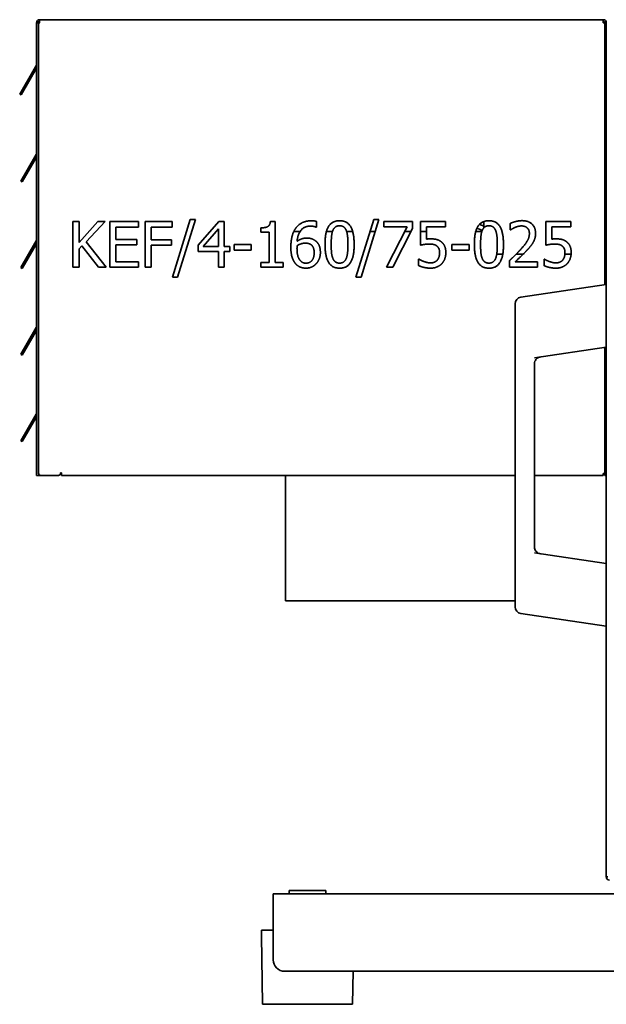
# Model space of a CAD drawing. Header units: millimetres. Extents: x 630 to 1141, y 461 to 937.
# Tile 1 of 3: x 630 to 887, y 461 to 893. Entities that reach past the tile are written whole.
import ezdxf

# ---------------------------------------------------------------- set-up
doc = ezdxf.new("R2010")
doc.units = ezdxf.units.MM
doc.header["$LTSCALE"] = 4
doc.layers.add('Krawędzie widoczne(ISO)', color=7, linetype='Continuous', lineweight=35, true_color=0x262659)

msp = doc.modelspace()

# ---------------------------------------------------------------- linework, layer by layer
at = {"layer": 'Krawędzie widoczne(ISO)'}
for p, q in [((638.36, 891.94), (636.96, 891.94)), ((636.96, 693.34), (636.96, 891.94)), ((637.87, 694.34), (637.87, 891.44)), ((638.36, 893.34), (885.56, 893.34)), ((638.36, 891.94), (638.36, 893.34)), ((885.56, 893.34), (885.56, 891.94)), ((886.26, 891.94), (885.56, 891.94)), ((886.96, 891.94), (886.26, 891.94)), ((886.26, 879.94), (886.26, 891.94)), ((886.96, 891.94), (886.96, 891.37)), ((886.96, 517.17), (886.96, 891.37)), ((886.26, 777.06), (886.26, 879.94)), ((636.5, 872.61), (636.87, 873.25)), ((636.5, 872.61), (629.6, 860.66)), ((630.21, 860.31), (636.96, 872.01)), ((629.6, 860.66), (630.21, 860.31)), ((636.87, 834.25), (630.1, 822.53)), ((630.71, 822.18), (636.96, 833.01)), ((630.1, 822.53), (630.71, 822.18)), ((652.98, 804.72), (655.64, 804.72)), ((652.98, 784.72), (652.98, 804.72)), ((655.64, 795.54), (663.84, 804.72)), ((655.64, 804.72), (655.64, 795.54)), ((667.08, 804.72), (658.8, 795.79)), ((663.84, 804.72), (667.08, 804.72)), ((669.16, 784.72), (669.16, 804.72)), ((669.16, 804.72), (681.67, 804.72)), ((681.67, 804.72), (681.67, 802.36)), ((684.59, 804.72), (696.55, 804.72)), ((684.59, 784.72), (684.59, 804.72)), ((696.55, 804.72), (696.55, 802.36)), ((696.58, 780.38), (704.37, 805.62)), ((706.68, 805.62), (698.85, 780.38)), ((704.37, 805.62), (706.68, 805.62)), ((707.96, 794.42), (716.9, 804.72)), ((716.9, 804.72), (719.37, 804.72)), ((719.37, 804.72), (719.37, 793.75)), ((739.58, 804.79), (741.65, 804.79)), ((741.65, 804.79), (741.65, 786.77)), ((759.79, 804.82), (759.79, 802.25)), ((777.11, 780.38), (784.91, 805.62)), ((787.21, 805.62), (779.38, 780.38)), ((784.91, 805.62), (787.21, 805.62)), ((789.29, 804.72), (801.98, 804.72)), ((789.29, 802.37), (789.29, 804.72)), ((801.98, 804.72), (801.98, 801.73)), ((805.46, 804.72), (816.43, 804.72)), ((805.46, 794.42), (805.46, 804.72)), ((816.43, 804.72), (816.43, 802.37)), ((833.16, 801.94), (833.16, 804.74)), ((844.84, 801.09), (844.84, 803.95)), ((860.47, 804.72), (871.44, 804.72)), ((860.47, 794.42), (860.47, 804.72)), ((871.44, 804.72), (871.44, 802.37)), ((671.81, 802.36), (671.81, 796.88)), ((681.67, 802.36), (671.81, 802.36)), ((696.55, 802.36), (687.24, 802.36)), ((687.24, 802.36), (687.24, 796.72)), ((716.79, 801.56), (710.06, 793.75)), ((716.79, 793.75), (716.79, 801.56)), ((735.44, 800.17), (735.44, 802)), ((739.07, 800.17), (735.44, 800.17)), ((739.07, 786.77), (739.07, 800.17)), ((752.56, 800.34), (749.84, 800.34)), ((759.79, 802.25), (759.67, 802.25)), ((766.8, 800.34), (764.16, 800.34)), ((775.7, 800.34), (773.06, 800.34)), ((785.57, 800.34), (783.28, 800.34)), ((799.61, 802.37), (789.29, 802.37)), ((790.47, 784.72), (799.61, 802.37)), ((801.98, 801.73), (793.32, 784.72)), ((801.27, 800.34), (798.55, 800.34)), ((808.04, 800.34), (805.46, 800.34)), ((808.04, 802.37), (808.04, 797.04)), ((816.43, 802.37), (808.04, 802.37)), ((832.33, 800.34), (829.68, 800.34)), ((844.99, 801.09), (844.84, 801.09)), ((863.05, 802.37), (863.05, 797.04)), ((871.44, 802.37), (863.05, 802.37)), ((636.87, 796.25), (630.1, 784.53)), ((630.71, 784.18), (636.96, 795.01)), ((658.8, 795.79), (667.57, 784.72)), ((671.81, 796.88), (681, 796.88)), ((681, 796.88), (681, 794.51)), ((687.24, 796.72), (696.16, 796.72)), ((696.16, 796.72), (696.16, 794.35)), ((656.81, 794.03), (655.64, 792.72)), ((655.64, 792.72), (655.64, 784.72)), ((664.12, 784.72), (656.81, 794.03)), ((671.81, 794.51), (671.81, 787.09)), ((681, 794.51), (671.81, 794.51)), ((687.24, 794.35), (687.24, 784.72)), ((696.16, 794.35), (687.24, 794.35)), ((707.96, 791.6), (707.96, 794.42)), ((716.79, 791.6), (707.96, 791.6)), ((710.06, 793.75), (716.79, 793.75)), ((716.79, 784.72), (716.79, 791.6)), ((719.37, 793.75), (721.75, 793.75)), ((719.37, 791.6), (719.37, 784.72)), ((721.75, 791.6), (719.37, 791.6)), ((721.75, 793.75), (721.75, 791.6)), ((723.65, 794.69), (731.21, 794.69)), ((723.65, 792.26), (723.65, 794.69)), ((731.21, 792.26), (723.65, 792.26)), ((731.21, 794.69), (731.21, 792.26)), ((819.19, 794.69), (826.76, 794.69)), ((819.19, 792.26), (819.19, 794.69)), ((826.76, 792.26), (819.19, 792.26)), ((826.76, 794.69), (826.76, 792.26)), ((671.81, 787.09), (681.67, 787.09)), ((681.67, 787.09), (681.67, 784.72)), ((735.44, 786.77), (739.07, 786.77)), ((735.44, 784.72), (735.44, 786.77)), ((741.65, 786.77), (745.2, 786.77)), ((745.2, 786.77), (745.2, 784.72)), ((804.63, 788.27), (804.83, 788.27)), ((804.63, 785.44), (804.63, 788.27)), ((841.55, 790.49), (838.89, 790.49)), ((844.42, 784.72), (844.42, 787.56)), ((846.94, 787.04), (856.76, 787.04)), ((850.55, 790.49), (847.46, 790.49)), ((856.76, 787.04), (856.76, 784.72)), ((859.64, 788.27), (859.84, 788.27)), ((859.64, 785.44), (859.64, 788.27)), ((871.53, 790.49), (868.81, 790.49)), ((630.1, 784.53), (630.71, 784.18)), ((655.64, 784.72), (652.98, 784.72)), ((667.57, 784.72), (664.12, 784.72)), ((681.67, 784.72), (669.16, 784.72)), ((687.24, 784.72), (684.59, 784.72)), ((719.37, 784.72), (716.79, 784.72)), ((745.2, 784.72), (735.44, 784.72)), ((793.32, 784.72), (790.47, 784.72)), ((856.76, 784.72), (844.42, 784.72)), ((698.85, 780.38), (696.58, 780.38)), ((779.38, 780.38), (777.11, 780.38)), ((886.96, 777.17), (849.52, 771.57)), ((846.96, 768.61), (846.96, 635.73)), ((636.87, 758.25), (630.1, 746.53)), ((630.71, 746.18), (636.96, 757.01)), ((855.48, 744.96), (886.96, 749.67)), ((886.26, 705.34), (886.26, 749.56)), ((630.1, 746.53), (630.71, 746.18)), ((855.48, 744.96), (855.48, 744.96)), ((855.46, 742.38), (855.46, 742.38)), ((855.46, 742.38), (855.46, 661.96)), ((636.87, 720.25), (630.1, 708.53)), ((630.71, 708.18), (636.96, 719.01)), ((630.1, 708.53), (630.71, 708.18)), ((886.26, 693.34), (886.26, 705.34)), ((636.96, 693.34), (638.36, 693.34)), ((638.87, 693.34), (638.36, 693.34)), ((646.57, 693.34), (638.87, 693.34)), ((647.57, 694.34), (647.57, 694.56)), ((647.57, 694.56), (647.87, 694.56)), ((647.87, 694.56), (647.87, 694.21)), ((647.87, 693.34), (647.87, 694.21)), ((846.96, 693.34), (647.87, 693.34)), ((746.16, 693.34), (746.16, 638.34)), ((885.56, 693.34), (855.46, 693.34)), ((885.56, 694.21), (886.26, 694.21)), ((885.56, 694.21), (885.56, 693.34)), ((886.26, 693.34), (886.96, 693.34)), ((886.96, 654.67), (855.48, 659.37)), ((846.96, 638.34), (746.16, 638.34)), ((849.52, 632.77), (886.96, 627.17)), ((886.96, 517.17), (887.66, 517.17)), ((747.86, 511.27), (763.86, 511.27)), ((747.86, 511.27), (747.86, 509.77)), ((763.86, 511.27), (763.86, 509.77)), ((740.86, 509.77), (740.86, 503.77)), ((740.86, 509.77), (946.86, 509.77)), ((740.86, 480.77), (740.86, 503.77)), ((735.66, 493.77), (740.86, 493.77)), ((735.66, 491.27), (735.66, 493.77)), ((736.06, 461.27), (735.66, 491.27)), ((1125.86, 475.77), (745.86, 475.77)), ((775.66, 461.27), (775.85, 475.77)), ((775.66, 461.27), (736.06, 461.27))]:
    msp.add_line(p, q, dxfattribs=at)
for centre, radius, start, end in [((638.36, 891.94), 1.4, 90, 180), ((638.36, 891.94), 0.7, 90, 180), ((638.37, 891.44), 0.5, 91.3904, 180), ((885.56, 891.94), 1.4, 0, 90), ((885.56, 891.94), 0.7, 0, 90), ((636.26, 873.6), 0.7, 330, 0), ((636.26, 834.6), 0.7, 345, 0), ((828.46, 793.94), 8, 59.6125, 77.6104), ((828.46, 793.94), 10, 61.9657, 73.3695), ((636.26, 796.6), 0.7, 345, 0), ((849.96, 768.61), 3, 98.5, 180), ((636.26, 758.6), 0.7, 345, 0), ((636.26, 720.6), 0.7, 345, 0), ((638.87, 694.34), 1, 180, 270), ((646.57, 694.34), 1, 270, 0), ((849.96, 635.73), 3, 180, 261.5), ((888.36, 517.17), 1.4, 180, 270), ((745.86, 480.77), 5, 180, 270)]:
    msp.add_arc(centre, radius, start, end, dxfattribs=at)
for centre in [(636.27, 834.6), (636.27, 796.6), (636.27, 758.6), (636.27, 720.6)]:
    msp.add_ellipse(centre, major_axis=(0.181, 0.672), ratio=0.994403, start_param=4.44972, end_param=4.712938, dxfattribs=at)
for points, degree in [([(735.44, 802), (737.5, 802), (739.45, 803.17), (739.58, 804.79)], 2), ([(750.74, 801.87), (751.83, 803.4), (755.27, 805.1), (757.52, 805.1)], 2), ([(757.52, 805.1), (758.18, 805.1), (759.35, 804.97), (759.79, 804.82)], 2), ([(763.55, 794.71), (763.55, 800.12), (766.68, 805.13), (769.95, 805.13)], 2), ([(769.95, 805.13), (773.24, 805.13), (776.34, 799.94), (776.34, 794.72)], 2), ([(829.07, 794.71), (829.07, 800.12), (832.2, 805.13), (835.48, 805.13)], 2), ([(835.48, 805.13), (838.77, 805.13), (841.86, 799.94), (841.86, 794.72)], 2), ([(844.84, 803.95), (845.67, 804.35), (848.64, 805.15), (849.97, 805.15)], 2), ([(849.97, 805.15), (852.77, 805.15), (855.93, 802.18), (855.93, 799.65)], 2), ([(748.56, 793.51), (748.56, 796.12), (749.63, 800.32), (750.74, 801.87)], 2), ([(757.16, 802.78), (754.67, 802.78), (751.6, 799.41), (751.31, 796.1)], 2), ([(759.67, 802.25), (759.3, 802.44), (757.94, 802.78), (757.16, 802.78)], 2), ([(766.97, 800.8), (766.56, 799.78), (766.27, 796.67), (766.27, 794.71)], 2), ([(769.95, 802.91), (768.83, 802.91), (767.39, 801.86), (766.97, 800.8)], 2), ([(772.88, 800.83), (772.48, 801.86), (771.07, 802.91), (769.95, 802.91)], 2), ([(773.61, 794.72), (773.61, 796.78), (773.29, 799.81), (772.88, 800.83)], 2), ([(832.49, 800.8), (832.09, 799.78), (831.8, 796.67), (831.8, 794.71)], 2), ([(835.48, 802.91), (834.36, 802.91), (832.92, 801.86), (832.49, 800.8)], 2), ([(838.41, 800.83), (838, 801.86), (836.59, 802.91), (835.48, 802.91)], 2), ([(839.14, 794.72), (839.14, 796.78), (838.82, 799.81), (838.41, 800.83)], 2), ([(846.94, 802.2), (846.37, 801.97), (845.31, 801.32), (844.99, 801.09)], 2), ([(849.77, 802.83), (849.06, 802.83), (847.6, 802.47), (846.94, 802.2)], 2), ([(849.25, 792.37), (851.54, 794.89), (853.21, 797.9), (853.21, 799.51)], 2), ([(852.22, 802.02), (851.75, 802.42), (850.52, 802.83), (849.77, 802.83)], 2), ([(853.21, 799.51), (853.21, 800.35), (852.69, 801.61), (852.22, 802.02)], 2), ([(855.93, 799.65), (855.93, 798.47), (855.38, 796.49), (854.89, 795.65)], 2), ([(751.31, 796.1), (752.27, 796.77), (754.28, 797.5), (755.48, 797.5)], 2), ([(754.88, 795.28), (753.94, 795.28), (752.17, 794.71), (751.31, 794.17)], 2), ([(757.44, 794.58), (756.9, 795), (755.57, 795.28), (754.88, 795.28)], 2), ([(755.48, 797.5), (756.64, 797.5), (758.39, 797.03), (759.35, 796.31)], 2), ([(759.35, 796.31), (760.45, 795.49), (761.52, 792.93), (761.52, 791.21)], 2), ([(808.04, 797.04), (808.52, 797.11), (809.46, 797.16), (809.85, 797.16)], 2), ([(809.85, 797.16), (811.39, 797.16), (813.52, 796.65), (814.49, 795.91)], 2), ([(814.49, 795.91), (815.48, 795.16), (816.55, 792.89), (816.55, 791.08)], 2), ([(854.89, 795.65), (854.41, 794.77), (853, 793.06), (852.22, 792.23)], 2), ([(863.05, 797.04), (863.53, 797.11), (864.47, 797.16), (864.86, 797.16)], 2), ([(864.86, 797.16), (866.4, 797.16), (868.52, 796.65), (869.5, 795.91)], 2), ([(869.5, 795.91), (870.48, 795.16), (871.55, 792.89), (871.55, 791.08)], 2), ([(750.76, 786.12), (749.72, 787.2), (748.56, 790.85), (748.56, 793.51)], 2), ([(751.31, 794.17), (751.29, 793.88), (751.26, 793.33), (751.26, 792.91)], 2), ([(751.26, 792.91), (751.26, 790.83), (752.07, 788.29), (752.69, 787.63)], 2), ([(755.18, 786.49), (756.81, 786.49), (758.8, 788.79), (758.8, 791.09)], 2), ([(758.8, 791.09), (758.8, 792.33), (758.15, 794), (757.44, 794.58)], 2), ([(761.52, 791.21), (761.52, 789.67), (760.5, 787.06), (759.64, 786.18)], 2), ([(769.95, 784.3), (766.64, 784.3), (763.55, 789.44), (763.55, 794.71)], 2), ([(766.27, 794.71), (766.27, 792.6), (766.53, 789.78), (766.95, 788.68)], 2), ([(776.34, 794.72), (776.34, 789.34), (773.21, 784.3), (769.95, 784.3)], 2), ([(772.9, 788.63), (773.29, 789.62), (773.61, 792.67), (773.61, 794.72)], 2), ([(809.41, 794.9), (808.31, 794.9), (806.12, 794.56), (805.46, 794.42)], 2), ([(812.69, 793.98), (812.12, 794.48), (810.44, 794.9), (809.41, 794.9)], 2), ([(813.82, 791.09), (813.82, 792.16), (813.24, 793.53), (812.69, 793.98)], 2), ([(812.8, 787.84), (813.3, 788.44), (813.82, 790.02), (813.82, 791.09)], 2), ([(816.55, 791.08), (816.55, 789.64), (815.62, 787.17), (814.78, 786.26)], 2), ([(835.48, 784.3), (832.17, 784.3), (829.07, 789.44), (829.07, 794.71)], 2), ([(831.8, 794.71), (831.8, 792.6), (832.06, 789.78), (832.48, 788.68)], 2), ([(841.86, 794.72), (841.86, 789.34), (838.73, 784.3), (835.48, 784.3)], 2), ([(838.43, 788.63), (838.82, 789.62), (839.14, 792.67), (839.14, 794.72)], 2), ([(844.42, 787.56), (845.75, 788.81), (848.12, 791.13), (849.25, 792.37)], 2), ([(852.22, 792.23), (850.95, 790.85), (847.86, 787.9), (846.94, 787.04)], 2), ([(864.42, 794.9), (863.32, 794.9), (861.13, 794.56), (860.47, 794.42)], 2), ([(867.7, 793.98), (867.13, 794.48), (865.44, 794.9), (864.42, 794.9)], 2), ([(868.83, 791.09), (868.83, 792.16), (868.25, 793.53), (867.7, 793.98)], 2), ([(867.81, 787.84), (868.31, 788.44), (868.83, 790.02), (868.83, 791.09)], 2), ([(871.55, 791.08), (871.55, 789.64), (870.63, 787.17), (869.79, 786.26)], 2), ([(752.69, 787.63), (753.26, 786.99), (754.49, 786.49), (755.18, 786.49)], 2), ([(766.95, 788.68), (767.34, 787.64), (768.78, 786.52), (769.95, 786.52)], 2), ([(769.95, 786.52), (771.05, 786.52), (772.49, 787.58), (772.9, 788.63)], 2), ([(804.83, 788.27), (805.14, 788.05), (806.29, 787.46), (806.98, 787.2)], 2), ([(806.98, 787.2), (807.78, 786.93), (809.09, 786.62), (809.92, 786.62)], 2), ([(809.92, 786.62), (810.73, 786.62), (812.25, 787.2), (812.8, 787.84)], 2), ([(832.48, 788.68), (832.87, 787.64), (834.31, 786.52), (835.48, 786.52)], 2), ([(835.48, 786.52), (836.58, 786.52), (838.02, 787.58), (838.43, 788.63)], 2), ([(859.84, 788.27), (860.14, 788.05), (861.29, 787.46), (861.99, 787.2)], 2), ([(861.99, 787.2), (862.79, 786.93), (864.1, 786.62), (864.93, 786.62)], 2), ([(864.93, 786.62), (865.74, 786.62), (867.26, 787.2), (867.81, 787.84)], 2), ([(755.17, 784.3), (753.82, 784.3), (751.6, 785.21), (750.76, 786.12)], 2), ([(759.64, 786.18), (758.75, 785.26), (756.51, 784.3), (755.17, 784.3)], 2), ([(809.87, 784.3), (808.44, 784.3), (805.65, 784.94), (804.63, 785.44)], 2), ([(814.78, 786.26), (813.94, 785.36), (811.42, 784.3), (809.87, 784.3)], 2), ([(864.88, 784.3), (863.45, 784.3), (860.66, 784.94), (859.64, 785.44)], 2), ([(869.79, 786.26), (868.94, 785.36), (866.43, 784.3), (864.88, 784.3)], 2), ([(855.48, 659.37), (855.48, 659.37), (855.48, 659.37), (855.48, 659.37)], 3)]:
    msp.add_open_spline(points, degree=degree, dxfattribs=at)
for points, knots in [([(858.02, 745.34), (857.92, 745.33), (857.82, 745.31), (857.61, 745.26), (857.52, 745.22), (857.15, 745.09), (856.9, 744.95), (856.44, 744.61), (856.23, 744.41), (855.89, 743.95), (855.75, 743.7), (855.53, 743.1), (855.46, 742.73), (855.46, 742.38)], [0, 0, 0, 0, 0.0313575, 0.0313575, 0.0623657, 0.0623657, 0.1476232, 0.1476232, 0.2329453, 0.2329453, 0.3182615, 0.3182615, 0.4255514, 0.4255514, 0.4255514, 0.4255514]), ([(855.46, 661.96), (855.46, 661.65), (855.51, 661.33), (855.71, 660.73), (855.86, 660.43), (856.24, 659.93), (856.47, 659.7), (856.99, 659.33), (857.28, 659.19), (857.66, 659.07), (857.74, 659.05), (857.88, 659.02), (857.94, 659.01), (858, 659), (858.01, 659), (858.01, 659), (858.01, 659), (858.01, 659), (858.02, 659), (858.02, 659), (858.02, 659), (858.02, 659), (858.02, 659), (858.02, 659), (858.02, 659), (858.02, 659), (858.02, 659), (858.02, 659), (858.02, 659), (858.02, 659), (858.02, 659), (858.02, 659)], [0, 0, 0, 0, 0.0944553, 0.0944553, 0.1902636, 0.1902636, 0.2847264, 0.2847264, 0.3805693, 0.3805693, 0.4046616, 0.4046616, 0.4227247, 0.4227247, 0.4244172, 0.4244172, 0.4247346, 0.4247346, 0.4248805, 0.4248805, 0.4249171, 0.4249171, 0.4249354, 0.4249354, 0.4249538, 0.4249538, 0.4249912, 0.4249912, 0.4251388, 0.4251388, 0.426638, 0.426638, 0.426638, 0.426638])]:
    msp.add_open_spline(points, degree=3, knots=knots, dxfattribs=at)

doc.saveas('drawing.dxf')
